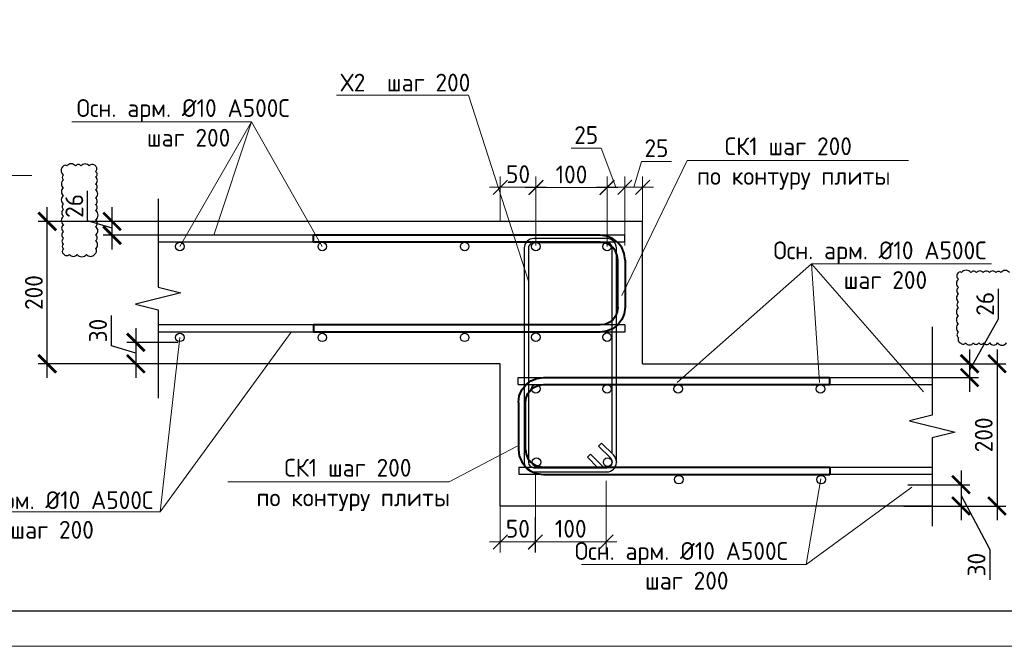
# Model space of a CAD drawing. Header units: millimetres. Extents: x -386473 to 311666, y -59273 to 291770.
# Tile 116 of 132: x 154042 to 167873, y -4297 to 4510. Entities that reach past the tile are written whole.
import ezdxf
from ezdxf import colors
from ezdxf.entities.mleader import LeaderData, LeaderLine
from ezdxf.math import Vec2, Vec3

# ---------------------------------------------------------------- set-up
doc = ezdxf.new("R2010")
doc.units = ezdxf.units.MM
doc.linetypes.add('ACAD_ISO02W100', pattern=[15, 12, -3])
for name, color, linetype, lineweight in [('A-DETL', 90, 'Continuous', 9), ('Арм_хомуты', 133, 'Continuous', 18), ('Арматура', 152, 'Continuous', 40), ('Перекрытие ж_бетон', 1, 'Continuous', 30), ('подоснова', 151, 'Continuous', 5), ('поз.', 2, 'Continuous', 25), ('РАЗМЕРЫ', 1, 'Continuous', 9), ('ТОНКИЕ', 7, 'Continuous', 9)]:
    doc.layers.add(name, color=color, linetype=linetype, lineweight=lineweight)
doc.layers.add('пунктир', color=4, linetype='ACAD_ISO02W100')
doc.layers.add('ТОЛСТЫЕ_ОСНОВНЫЕ', color=6, linetype='Continuous')
doc.styles.add('GOST 2.304', font='CS_Gost2304.shx')
doc.styles.add('GOST-2.304_Type-B', font='GOST_Common.ttf')
doc.styles.add('ГОСТ 2.304', font='GOST_Common.ttf')
doc.dimstyles.new('10', dxfattribs={"dimscale": 0, "dimtxt": 250, "dimasz": 200, "dimexe": 150, "dimexo": 0, "dimgap": 60, "dimtad": 1, "dimdec": 0, "dimlfac": 0.1, "dimrnd": 1, "dimzin": 0, "dimdsep": 46, "dimtxsty": 'ГОСТ 2.304', "dimblk": 'OBLIQUE', "dimcen": 0.09, "dimdle": 150, "dimadec": 0, "dimazin": 0, "dimtfac": 1, "dimtdec": 0, "dimtmove": 1, "dimatfit": 2, "dimfxl": 1, "dimtzin": 0, "dimlwd": 0, "dimlwe": 0, "dimarcsym": 0})
doc.dimstyles.new('СПДС', dxfattribs={"dimscale": 100, "dimtxt": 2.5, "dimasz": 2.5, "dimexe": 1.25, "dimexo": 0, "dimtad": 1, "dimdec": 0, "dimtxsty": 'GOST-2.304_Type-B', "dimblk": 'ARCHTICK', "dimcen": 2.5, "dimdle": 2, "dimadec": 0, "dimazin": 2, "dimtfac": 0.75, "dimtdec": 0, "dimtmove": 1, "dimatfit": 3, "dimfxl": 1, "dimtolj": 1, "dimarcsym": 1})

# ---------------------------------------------------------------- blocks, each defined once
blk = doc.blocks.new('*U44')
at = {"layer": 'ТОЛСТЫЕ_ОСНОВНЫЕ', "color": 6}
blk.add_lwpolyline([(20, 5), (886, 5), (886, 415), (20, 415)], close=True, dxfattribs=at)
at = {"layer": 'ТОНКИЕ'}
blk.add_lwpolyline([(0, 0), (891, 0), (891, 420), (0, 420)], close=True, dxfattribs=at)
blk = doc.blocks.new('_Oblique')
at = {"layer": 'пунктир', "color": 0, "lineweight": -2}
blk.add_line((-0.5, -0.5), (0.5, 0.5), dxfattribs=at)
blk = doc.blocks.new('*D540')
at = {"layer": 'A-DETL', "color": 0, "lineweight": 0, "transparency": 16777216}
for p, q in [((162668, 2154), (162777, 2519)), ((162777, 2519), (163197, 2519)), ((162543, 1335), (162543, 2304)), ((162793, 1675), (162793, 2304)), ((162943, 2154), (162393, 2154))]:
    blk.add_line(p, q, dxfattribs=at)
at = {"layer": 'DEFPOINTS', "color": 0, "transparency": 16777216}
for p in [(162543, 2154), (162793, 1675), (162543, 1335)]:
    blk.add_point(p, dxfattribs=at)
at = {"layer": 'A-DETL', "color": 0, "lineweight": 0, "transparency": 16777216, "xscale": 200, "yscale": 200, "zscale": 200, "rotation": 180}
blk.add_blockref('_Oblique', (162543, 2154), dxfattribs=at)
at = {"layer": 'A-DETL', "color": 0, "lineweight": 0, "transparency": 16777216, "xscale": 200, "yscale": 200, "zscale": 200}
blk.add_blockref('_Oblique', (162793, 2154), dxfattribs=at)
at = {"layer": 'A-DETL', "color": 0, "transparency": 16777216, "insert": (162987, 2704), "char_height": 250, "attachment_point": 5, "style": 'ГОСТ 2.304'}
blk.add_mtext('25', dxfattribs=at)
blk = doc.blocks.new('*U506')
at = {"color": 0, "linetype": 'ByBlock', "lineweight": -2}
for p, q in [((-68.1, 25), (-68.1, 427.5)), ((-58.1, 427.5), (-68.1, 427.5)), ((-58.1, 25), (-58.1, 427.5)), ((58.1, 25), (58.1, 427.5)), ((58.1, 427.5), (68.1, 427.5)), ((68.1, 25), (68.1, 427.5)), ((-66.9, 15.9), (-68.1, 25)), ((-63.4, 7.5), (-66.9, 15.9)), ((-57.2, 18.5), (-58.1, 25)), ((-54.7, 12.5), (-57.2, 18.5)), ((54.7, 12.5), (57.2, 18.5)), ((57.2, 18.5), (58.1, 25)), ((63.4, 7.5), (66.9, 15.9)), ((66.9, 15.9), (68.1, 25)), ((-57.8, 0.3), (-63.4, 7.5)), ((-50.6, -5.3), (-57.8, 0.3)), ((-50.8, 7.3), (-54.7, 12.5)), ((-45.6, 3.3), (-50.8, 7.3)), ((-39.6, 0.9), (-45.6, 3.3)), ((-33.1, 0), (-39.6, 0.9)), ((-33.1, 0), (33.1, 0)), ((33.1, 0), (39.6, 0.9)), ((39.6, 0.9), (45.6, 3.3)), ((45.6, 3.3), (50.8, 7.3)), ((50.6, -5.3), (57.8, 0.3)), ((50.8, 7.3), (54.7, 12.5)), ((57.8, 0.3), (63.4, 7.5)), ((-42.2, -8.8), (-50.6, -5.3)), ((-33.1, -10), (-42.2, -8.8)), ((33.1, -10), (-33.1, -10)), ((33.1, -10), (42.2, -8.8)), ((42.2, -8.8), (50.6, -5.3))]:
    blk.add_line(p, q, dxfattribs=at)
at = {"style": 'GOST 2.304', "oblique": 15, "flags": 9}
for tag, p in [('ПОЗИЦИЯ', (778.2, -54.4)), ('ДИАМЕТР', (778.5, -58.7)), ('КЛАСС', (778.8, -63.1)), ('ДЛИНА', (779.2, -67.9)), ('МАССА', (779.5, -73.3))]:
    blk.add_attdef(tag, p, '', height=2.5, dxfattribs=at)
blk = doc.blocks.new('_None')
blk = doc.blocks.new('*U507')
at = {"color": 0, "linetype": 'ByBlock', "lineweight": -2}
for p, q in [((-68.1, 25), (-68.1, 427.5)), ((-58.1, 427.5), (-68.1, 427.5)), ((-58.1, 25), (-58.1, 427.5)), ((58.1, 25), (58.1, 427.5)), ((58.1, 427.5), (68.1, 427.5)), ((68.1, 25), (68.1, 427.5)), ((-66.9, 15.9), (-68.1, 25)), ((-63.4, 7.5), (-66.9, 15.9)), ((-57.3, 18.5), (-58.1, 25)), ((-54.8, 12.5), (-57.3, 18.5)), ((54.8, 12.5), (57.3, 18.5)), ((57.3, 18.5), (58.1, 25)), ((63.4, 7.5), (66.9, 15.9)), ((66.9, 15.9), (68.1, 25)), ((-57.9, 0.3), (-63.4, 7.5)), ((-50.6, -5.3), (-57.9, 0.3)), ((-50.8, 7.3), (-54.8, 12.5)), ((-45.6, 3.3), (-50.8, 7.3)), ((-39.6, 0.9), (-45.6, 3.3)), ((-33.1, 0), (-39.6, 0.9)), ((-33.1, 0), (33.1, 0)), ((33.1, 0), (39.6, 0.9)), ((39.6, 0.9), (45.6, 3.3)), ((45.6, 3.3), (50.8, 7.3)), ((50.6, -5.3), (57.9, 0.3)), ((50.8, 7.3), (54.8, 12.5)), ((57.9, 0.3), (63.4, 7.5)), ((-42.2, -8.8), (-50.6, -5.3)), ((-33.1, -10), (-42.2, -8.8)), ((33.1, -10), (-33.1, -10)), ((33.1, -10), (42.2, -8.8)), ((42.2, -8.8), (50.6, -5.3))]:
    blk.add_line(p, q, dxfattribs=at)
at = {"style": 'GOST 2.304', "oblique": 15, "flags": 9}
for tag, p in [('ПОЗИЦИЯ', (798.2, -54.4)), ('ДИАМЕТР', (798.5, -58.7)), ('КЛАСС', (798.8, -63.1)), ('ДЛИНА', (799.2, -67.9)), ('МАССА', (799.5, -73.3))]:
    blk.add_attdef(tag, p, '', height=2.5, dxfattribs=at)
blk = doc.blocks.new('_ArchTick')
at = {"color": 0, "linetype": 'ByBlock', "const_width": 0.15}
blk.add_lwpolyline([(-0.5, -0.5), (0.5, 0.5)], dxfattribs=at)
blk = doc.blocks.new('*D542')
at = {"layer": 'DEFPOINTS', "color": 0, "transparency": 16777216}
for p in [(166606, -325), (166606, -2325), (167772, -2325)]:
    blk.add_point(p, dxfattribs=at)
at = {"layer": 'РАЗМЕРЫ', "color": 0, "lineweight": -2, "transparency": 16777216}
for p, q in [((167772, -125), (167772, -2525)), ((166606, -325), (167897, -325)), ((166606, -2325), (167897, -2325))]:
    blk.add_line(p, q, dxfattribs=at)
at = {"layer": 'РАЗМЕРЫ', "color": 0, "lineweight": -2, "transparency": 16777216, "xscale": 250, "yscale": 250, "zscale": 250}
for p, rotation in [((167772, -325), 90), ((167772, -2325), 270)]:
    blk.add_blockref('_ArchTick', p, dxfattribs=dict(at, rotation=rotation))
at = {"layer": 'РАЗМЕРЫ', "color": 0, "lineweight": 0, "transparency": 16777216, "insert": (167584, -1325), "char_height": 250, "attachment_point": 5, "rotation": 90, "style": 'GOST-2.304_Type-B'}
blk.add_mtext('\\A1;200', dxfattribs=at)
blk = doc.blocks.new('*D543')
at = {"layer": 'DEFPOINTS', "color": 0, "transparency": 16777216}
for p in [(166694, -325), (166556, -520), (167385, -520)]:
    blk.add_point(p, dxfattribs=at)
at = {"layer": 'РАЗМЕРЫ', "color": 0, "lineweight": -2, "transparency": 16777216}
for p, q in [((167791, 304), (167791, 729)), ((167385, -422), (167791, 304)), ((167385, -125), (167385, -720)), ((166694, -325), (167510, -325)), ((166556, -520), (167510, -520))]:
    blk.add_line(p, q, dxfattribs=at)
at = {"layer": 'РАЗМЕРЫ', "color": 0, "lineweight": -2, "transparency": 16777216, "xscale": 250, "yscale": 250, "zscale": 250}
for p, rotation in [((167385, -325), 90), ((167385, -520), 270)]:
    blk.add_blockref('_ArchTick', p, dxfattribs=dict(at, rotation=rotation))
at = {"layer": 'РАЗМЕРЫ', "color": 0, "lineweight": 0, "transparency": 16777216, "insert": (167604, 517), "char_height": 250, "attachment_point": 5, "rotation": 90, "style": 'GOST-2.304_Type-B'}
blk.add_mtext('\\A1;26', dxfattribs=at)
blk = doc.blocks.new('*D544')
at = {"layer": 'DEFPOINTS', "color": 0, "transparency": 16777216}
for p in [(166519, -2025), (166461, -2325), (167265, -2325)]:
    blk.add_point(p, dxfattribs=at)
at = {"layer": 'РАЗМЕРЫ', "color": 0, "lineweight": -2, "transparency": 16777216}
for p, q in [((167265, -1825), (167265, -2525)), ((166519, -2025), (167390, -2025)), ((167265, -2175), (167671, -2936)), ((166461, -2325), (167390, -2325)), ((167671, -2936), (167671, -3361))]:
    blk.add_line(p, q, dxfattribs=at)
at = {"layer": 'РАЗМЕРЫ', "color": 0, "lineweight": -2, "transparency": 16777216, "xscale": 250, "yscale": 250, "zscale": 250}
for p, rotation in [((167265, -2025), 90), ((167265, -2325), 270)]:
    blk.add_blockref('_ArchTick', p, dxfattribs=dict(at, rotation=rotation))
at = {"layer": 'РАЗМЕРЫ', "color": 0, "lineweight": 0, "transparency": 16777216, "insert": (167483, -3149), "char_height": 250, "attachment_point": 5, "rotation": 90, "style": 'GOST-2.304_Type-B'}
blk.add_mtext('\\A1;30', dxfattribs=at)
blk = doc.blocks.new('*D545')
at = {"layer": 'DEFPOINTS', "color": 0, "transparency": 16777216}
for p in [(155340, 1675), (156487, 1675), (156487, 1480)]:
    blk.add_point(p, dxfattribs=at)
at = {"layer": 'РАЗМЕРЫ', "color": 0, "lineweight": -2, "transparency": 16777216}
for p, q in [((154996, 1681), (154996, 2106)), ((155340, 1280), (155340, 1875)), ((155340, 1578), (154996, 1681)), ((156487, 1675), (155215, 1675)), ((156487, 1480), (155215, 1480))]:
    blk.add_line(p, q, dxfattribs=at)
at = {"layer": 'РАЗМЕРЫ', "color": 0, "lineweight": -2, "transparency": 16777216, "xscale": 250, "yscale": 250, "zscale": 250}
for p, rotation in [((155340, 1675), 90), ((155340, 1480), 270)]:
    blk.add_blockref('_ArchTick', p, dxfattribs=dict(at, rotation=rotation))
at = {"layer": 'РАЗМЕРЫ', "color": 0, "lineweight": 0, "transparency": 16777216, "insert": (154809, 1893), "char_height": 250, "attachment_point": 5, "rotation": 90, "style": 'GOST-2.304_Type-B'}
blk.add_mtext('\\A1;26', dxfattribs=at)
blk = doc.blocks.new('*D546')
at = {"layer": 'DEFPOINTS', "color": 0, "transparency": 16777216}
for p in [(154428, 1675), (156353, 1675), (156199, -325)]:
    blk.add_point(p, dxfattribs=at)
at = {"layer": 'РАЗМЕРЫ', "color": 0, "lineweight": -2, "transparency": 16777216}
for p, q in [((154428, -525), (154428, 1875)), ((156353, 1675), (154303, 1675)), ((156199, -325), (154303, -325))]:
    blk.add_line(p, q, dxfattribs=at)
at = {"layer": 'РАЗМЕРЫ', "color": 0, "lineweight": -2, "transparency": 16777216, "xscale": 250, "yscale": 250, "zscale": 250}
for p, rotation in [((154428, 1675), 90), ((154428, -325), 270)]:
    blk.add_blockref('_ArchTick', p, dxfattribs=dict(at, rotation=rotation))
at = {"layer": 'РАЗМЕРЫ', "color": 0, "lineweight": 0, "transparency": 16777216, "insert": (154241, 675), "char_height": 250, "attachment_point": 5, "rotation": 90, "style": 'GOST-2.304_Type-B'}
blk.add_mtext('\\A1;200', dxfattribs=at)
blk = doc.blocks.new('*D547')
at = {"layer": 'DEFPOINTS', "color": 0, "transparency": 16777216}
for p in [(156263, -25), (155673, -325), (156263, -325)]:
    blk.add_point(p, dxfattribs=at)
at = {"layer": 'РАЗМЕРЫ', "color": 0, "lineweight": -2, "transparency": 16777216}
for p, q in [((155330, -72), (155330, 353)), ((155673, 175), (155673, -525)), ((155673, -175), (155330, -72)), ((156263, -25), (155548, -25)), ((156263, -325), (155548, -325))]:
    blk.add_line(p, q, dxfattribs=at)
at = {"layer": 'РАЗМЕРЫ', "color": 0, "lineweight": -2, "transparency": 16777216, "xscale": 250, "yscale": 250, "zscale": 250}
for p, rotation in [((155673, -25), 90), ((155673, -325), 270)]:
    blk.add_blockref('_ArchTick', p, dxfattribs=dict(at, rotation=rotation))
at = {"layer": 'РАЗМЕРЫ', "color": 0, "lineweight": 0, "transparency": 16777216, "insert": (155142, 141), "char_height": 250, "attachment_point": 5, "rotation": 90, "style": 'GOST-2.304_Type-B'}
blk.add_mtext('\\A1;30', dxfattribs=at)
blk = doc.blocks.new('*D548')
at = {"layer": 'A-DETL', "color": 0, "lineweight": 0, "transparency": 16777216}
for p, q in [((162210, 2704), (161790, 2704)), ((162418, 2154), (162210, 2704)), ((162293, 1321), (162293, 2304)), ((162543, 1335), (162543, 2304)), ((162693, 2154), (162143, 2154))]:
    blk.add_line(p, q, dxfattribs=at)
at = {"layer": 'DEFPOINTS', "color": 0, "transparency": 16777216}
for p in [(162293, 2154), (162293, 1321), (162543, 1335)]:
    blk.add_point(p, dxfattribs=at)
at = {"layer": 'A-DETL', "color": 0, "lineweight": 0, "transparency": 16777216, "xscale": 200, "yscale": 200, "zscale": 200, "rotation": 180}
blk.add_blockref('_Oblique', (162293, 2154), dxfattribs=at)
at = {"layer": 'A-DETL', "color": 0, "lineweight": 0, "transparency": 16777216, "xscale": 200, "yscale": 200, "zscale": 200}
blk.add_blockref('_Oblique', (162543, 2154), dxfattribs=at)
at = {"layer": 'A-DETL', "color": 0, "transparency": 16777216, "insert": (162000, 2889), "char_height": 250, "attachment_point": 5, "style": 'ГОСТ 2.304'}
blk.add_mtext('25', dxfattribs=at)
blk = doc.blocks.new('*D549')
at = {"layer": 'A-DETL', "color": 0, "lineweight": 0, "transparency": 16777216}
for p, q in [((161293, 1938), (161293, 2300)), ((162293, 1854), (162293, 2300)), ((162443, 2150), (161143, 2150))]:
    blk.add_line(p, q, dxfattribs=at)
at = {"layer": 'DEFPOINTS', "color": 0, "transparency": 16777216}
for p in [(161293, 2150), (161293, 1938), (162293, 1854)]:
    blk.add_point(p, dxfattribs=at)
at = {"layer": 'A-DETL', "color": 0, "lineweight": 0, "transparency": 16777216, "xscale": 200, "yscale": 200, "zscale": 200, "rotation": 180}
blk.add_blockref('_Oblique', (161293, 2150), dxfattribs=at)
at = {"layer": 'A-DETL', "color": 0, "lineweight": 0, "transparency": 16777216, "xscale": 200, "yscale": 200, "zscale": 200}
blk.add_blockref('_Oblique', (162293, 2150), dxfattribs=at)
at = {"layer": 'A-DETL', "color": 0, "transparency": 16777216, "insert": (161793, 2335), "char_height": 250, "attachment_point": 5, "style": 'ГОСТ 2.304'}
blk.add_mtext('100', dxfattribs=at)
blk = doc.blocks.new('*D550')
at = {"layer": 'A-DETL', "color": 0, "lineweight": 0, "transparency": 16777216}
for p, q in [((160793, 1675), (160793, 2304)), ((161293, 1336), (161293, 2304)), ((161443, 2154), (160643, 2154))]:
    blk.add_line(p, q, dxfattribs=at)
at = {"layer": 'DEFPOINTS', "color": 0, "transparency": 16777216}
for p in [(160793, 2154), (160793, 1675), (161293, 1336)]:
    blk.add_point(p, dxfattribs=at)
at = {"layer": 'A-DETL', "color": 0, "lineweight": 0, "transparency": 16777216, "xscale": 200, "yscale": 200, "zscale": 200, "rotation": 180}
blk.add_blockref('_Oblique', (160793, 2154), dxfattribs=at)
at = {"layer": 'A-DETL', "color": 0, "lineweight": 0, "transparency": 16777216, "xscale": 200, "yscale": 200, "zscale": 200}
blk.add_blockref('_Oblique', (161293, 2154), dxfattribs=at)
at = {"layer": 'A-DETL', "color": 0, "transparency": 16777216, "insert": (161043, 2339), "char_height": 250, "attachment_point": 5, "style": 'ГОСТ 2.304'}
blk.add_mtext('50', dxfattribs=at)
blk = doc.blocks.new('*D623')
at = {"layer": 'A-DETL', "color": 0, "lineweight": 0, "transparency": 16777216}
for p, q in [((161288, -1866), (161288, -2979)), ((160793, -2215), (160793, -2979)), ((160643, -2829), (161438, -2829))]:
    blk.add_line(p, q, dxfattribs=at)
at = {"layer": 'DEFPOINTS', "color": 0, "transparency": 16777216}
for p in [(161288, -1866), (160793, -2215), (161288, -2829)]:
    blk.add_point(p, dxfattribs=at)
at = {"layer": 'A-DETL', "color": 0, "lineweight": 0, "transparency": 16777216, "xscale": 200, "yscale": 200, "zscale": 200, "rotation": 180}
blk.add_blockref('_Oblique', (160793, -2829), dxfattribs=at)
at = {"layer": 'A-DETL', "color": 0, "lineweight": 0, "transparency": 16777216, "xscale": 200, "yscale": 200, "zscale": 200}
blk.add_blockref('_Oblique', (161288, -2829), dxfattribs=at)
at = {"layer": 'A-DETL', "color": 0, "transparency": 16777216, "insert": (161040, -2644), "char_height": 250, "attachment_point": 5, "style": 'ГОСТ 2.304'}
blk.add_mtext('50', dxfattribs=at)
blk = doc.blocks.new('*D551')
at = {"layer": 'A-DETL', "color": 0, "lineweight": 0, "transparency": 16777216}
for p, q in [((162280, -1971), (162280, -2979)), ((161284, -2483), (161284, -2979)), ((161134, -2829), (162430, -2829))]:
    blk.add_line(p, q, dxfattribs=at)
at = {"layer": 'DEFPOINTS', "color": 0, "transparency": 16777216}
for p in [(162280, -1971), (161284, -2483), (162280, -2829)]:
    blk.add_point(p, dxfattribs=at)
at = {"layer": 'A-DETL', "color": 0, "lineweight": 0, "transparency": 16777216, "xscale": 200, "yscale": 200, "zscale": 200, "rotation": 180}
blk.add_blockref('_Oblique', (161284, -2829), dxfattribs=at)
at = {"layer": 'A-DETL', "color": 0, "lineweight": 0, "transparency": 16777216, "xscale": 200, "yscale": 200, "zscale": 200}
blk.add_blockref('_Oblique', (162280, -2829), dxfattribs=at)
at = {"layer": 'A-DETL', "color": 0, "transparency": 16777216, "insert": (161782, -2644), "char_height": 250, "attachment_point": 5, "style": 'ГОСТ 2.304'}
blk.add_mtext('100', dxfattribs=at)
blk = doc.blocks.new('*U505')
at = {"color": 0, "linetype": 'ByBlock', "lineweight": -2}
for p, q in [((111.2, 325.4), (7.5, 325.4)), ((-6, 311.9), (-6, 7.5)), ((-6, 310.9), (-6, 311.9)), ((0, 310.9), (0, 311.9)), ((111.2, 319.4), (7.5, 319.4)), ((30.8, 300.2), (13.8, 317.2)), ((20.1, 319.4), (35, 304.5)), ((118.7, 7.5), (118.7, 311.9)), ((124.7, 7.5), (124.7, 311.9)), ((14.9, 284.4), (-2, 301.3)), ((0, 299.3), (0, 7.5)), ((2.2, 305.6), (19.2, 288.6)), ((35, 304.5), (30.8, 300.2)), ((19.2, 288.6), (14.9, 284.4)), ((7.5, 0), (111.2, 0)), ((7.5, -6), (111.2, -6))]:
    blk.add_line(p, q, dxfattribs=at)
for centre, radius, start, end in [((7.5, 311.9), 13.5, 90, 180), ((111.2, 311.9), 13.5, 0, 90), ((7.5, 310.9), 13.5, 180, 225), ((7.5, 311.9), 7.5, 90, 180), ((7.5, 310.9), 7.5, 180, 225), ((8.5, 311.9), 7.5, 45, 90), ((111.2, 311.9), 7.5, 0, 90), ((7.5, 7.5), 13.5, 180, 270), ((7.5, 7.5), 7.5, 180, 270), ((111.2, 7.5), 7.5, 270, 0), ((111.2, 7.5), 13.5, 270, 0)]:
    blk.add_arc(centre, radius, start, end, dxfattribs=at)
at = {"style": 'GOST 2.304', "oblique": 15, "flags": 9}
for tag, p in [('ПОЗИЦИЯ', (-52.3, -58)), ('ДИАМЕТР', (-52.8, -63)), ('КЛАСС', (-53, -68.7)), ('ДЛИНА', (-52.5, -73.8)), ('МАССА', (-52.3, -78.3))]:
    blk.add_attdef(tag, p, '', height=2.5, dxfattribs=at)

msp = doc.modelspace()

# ---------------------------------------------------------------- linework, layer by layer
at = {"color": 240, "true_color": 0xed1f24}
msp.add_lwpolyline([(154656.9, 2453.8, 0.5205671), (154656.9, 2326.7, 0.5205671), (154656.9, 2258.3, 0.5205671), (154656.9, 2147.5, 0.5205671), (154656.9, 2036.9, 0.5205671), (154656.9, 1918.2, 0.5205671), (154656.9, 1844, 0.5205671), (154656.9, 1748.6, 0.5205671), (154656.9, 1629.3, 0.5205671), (154656.9, 1529.6, 0.5205671), (154656.9, 1438.2, 0.5205671), (154656.9, 1353.7, 0.5205671), (154656.9, 1286.8, 0.5205671), (154656.9, 1219.3, 0.5205671), (154740.4, 1211.9, 0.5205671), (154849.3, 1211.9, 0.5205671), (154980.4, 1211.9, 0.5205671), (155092.4, 1211.9, 0.5205671), (155108.7, 1293.5, 0.5205671), (155108.7, 1401.1, 0.5205671), (155108.7, 1484.8, 0.5205671), (155108.7, 1602.9, 0.5205671), (155108.7, 1696.1, 0.5205671), (155108.7, 1829, 0.5205671), (155108.7, 1913.4, 0.5205671), (155108.7, 2002.8, 0.5205671), (155108.7, 2119.2, 0.5205671), (155108.7, 2200.6, 0.5205671), (155108.7, 2296.8, 0.5205671), (155108.7, 2375.5, 0.5205671), (155104.4, 2453.8, 0.5205671), (155017.3, 2453.8, 0.5205671), (154903.3, 2453.8, 0.5205671), (154825.2, 2453.8, 0.5205671), (154704.3, 2453.8, 0.5205671)], format="xyb", close=True, dxfattribs=at)
msp.add_lwpolyline([(167946, 954.7, 0.5205671), (167825.6, 954.7, 0.5205671), (167755.2, 954.7, 0.5205671), (167664.7, 954.7, 0.5205671), (167578, 954.7, 0.5205671), (167482.9, 954.7, 0.5205671), (167403.6, 954.7, 0.5205671), (167273.9, 954.7, 0.5205671), (167229.8, 954.7, 0.5205671), (167229.8, 862.6, 0.5205671), (167229.8, 747.4, 0.5205671), (167229.8, 653.2, 0.5205671), (167229.8, 544, 0.5205671), (167229.8, 461, 0.5205671), (167229.8, 347.7, 0.5205671), (167229.8, 236.1, 0.5205671), (167229.8, 121.4, 0.5205671), (167229.8, 39.2, 0.5205671), (167261.3, -33.2, 0.5205671), (167330.2, -33.2, 0.5205671), (167438.8, -33.2, 0.5205671), (167515.7, -33.2, 0.5205671), (167585.5, -33.2, 0.5205671), (167668.5, -33.2, 0.5205671), (167779.8, -33.2, 0.5205671), (167905.2, -33.2, 0.5205671)], format="xyb", dxfattribs=at)
at = {"color": 3, "linetype": 'Continuous', "lineweight": 30}
for centre in [(156292.5, 1321.4), (158292.5, 1321.4), (160292.5, 1321.4), (161292.5, 1321.4), (162292.5, 1321.4), (156292.5, 45.4), (158292.5, 45.4), (160292.5, 45.4), (161292.5, 48.5), (162292.5, 48.5), (161292.5, -678.6), (162292.5, -678.6), (163292.5, -678.6), (165292.5, -678.6), (161301.2, -1709.8), (162301.2, -1709.8), (163301.2, -1954.4), (165301.2, -1954.4)]:
    msp.add_circle(centre, 60, dxfattribs=at)
at = {"layer": 'Арматура', "color": 2, "lineweight": 0}
for p, q in [((157299.6, 3076.7), (154773.1, 3076.7)), ((157299.6, 3076.7), (156292.5, 1321.4)), ((157299.6, 3076.7), (156768.2, 1480.3)), ((158292.5, 1321.4), (157299.6, 3076.7)), ((151685.8, 2320.9), (154212.3, 2320.9)), ((163279.3, -589.7), (165166.1, 1076.7)), ((165166.1, 1076.7), (167692.6, 1076.7)), ((165279.3, -589.7), (165166.1, 1076.7)), ((165166.1, 1076.7), (166738, -717.9)), ((157854.9, 120.4), (156013.5, -2404.6)), ((156013.5, -2404.6), (156292.5, 45.4)), ((165296.3, -1944.5), (165088.8, -3148.4)), ((165088.8, -3148.4), (166575, -2057.7)), ((156013.5, -2404.6), (152856.3, -2404.6)), ((161931.7, -3148.4), (165088.8, -3148.4))]:
    msp.add_line(p, q, dxfattribs=at)
at = {"layer": 'Перекрытие ж_бетон', "color": 7, "linetype": 'Continuous', "lineweight": 30}
for p, q in [((162792.5, 1675.3), (155986.5, 1675.3)), ((162792.5, -324.7), (162792.5, 1675.3)), ((160792.5, -324.7), (155986.5, -324.7)), ((160792.5, -2324.5), (160792.5, -324.7)), ((162792.5, -324.7), (166861.7, -324.7)), ((160792.5, -2324.5), (166853, -2324.5))]:
    msp.add_line(p, q, dxfattribs=at)
at = {"layer": 'Перекрытие ж_бетон', "color": 3, "linetype": 'Continuous', "lineweight": 30}
for p, q in [((162542.5, 1480.3), (155986.5, 1480.3)), ((162542.5, 1381.4), (162542.5, 1480.3)), ((162542.5, 1381.4), (155986.5, 1381.4)), ((162542.5, 219.3), (155986.5, 219.3)), ((162542.5, 219.3), (162542.5, 120.4)), ((162542.5, 120.4), (155986.5, 120.4)), ((161042.5, -519.7), (166861.7, -519.7)), ((161042.5, -618.6), (161042.5, -519.7)), ((161042.5, -618.6), (166861.7, -618.6)), ((161051.2, -1780.5), (166870.4, -1780.5)), ((161051.2, -1780.5), (161051.2, -1879.4)), ((161051.2, -1879.4), (166870.4, -1879.4))]:
    msp.add_line(p, q, dxfattribs=at)
at = {"layer": 'поз.', "linetype": 'Continuous'}
for points in [[(155986.5, 1994.4), (155986.5, 752.4), (156306.5, 672.4), (155666.5, 512.4), (155986.5, 432.4), (155986.5, -809.6)], [(166861.7, 194.4), (166861.7, -1047.6), (166541.7, -1127.6), (167181.7, -1287.6), (166861.7, -1367.6), (166861.7, -2609.6)]]:
    msp.add_lwpolyline(points, dxfattribs=at)

# ---------------------------------------------------------------- block references
at = {"xscale": 100, "yscale": 100, "zscale": 100}
msp.add_blockref('*U44', (98011.6, -4296.7), dxfattribs=at)
at = {"lineweight": 30, "xscale": 9.899999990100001, "yscale": 9.899999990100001, "zscale": 9.899999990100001, "rotation": 179.9999999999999}
msp.add_blockref('*U505', (162364.4, 1375.6), dxfattribs=at)
at = {"layer": 'Арм_хомуты', "lineweight": 40, "yscale": 10, "zscale": 10}
for name, p, xscale, rotation in [('*U507', (162445.7, 800.3), 10, 90.00000000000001), ('*U506', (161148, -1199.6), -10, 270)]:
    msp.add_blockref(name, p, dxfattribs=dict(at, xscale=xscale, rotation=rotation))

# ---------------------------------------------------------------- texts
at = {"layer": 'Арматура', "color": 2, "lineweight": 0, "char_height": 250, "width": 3270.998, "attachment_point": 5, "style": 'ГОСТ 2.304'}
for insert in [(156338.6, 3268.1), (166127.2, 1268.1), (154421.7, -2242.4), (163337.2, -2957)]:
    msp.add_mtext(' \\PОсн. арм. %%C10 А500С\\P шаг 200', dxfattribs=dict(at, insert=insert))

# ---------------------------------------------------------------- dimensions: what is measured, and where the dimension line sits
at = {"layer": 'A-DETL', "color": 1}
dim = msp.add_linear_dim(base=(162292.5, 2154.2), p1=(162542.5, 1335.3), p2=(162292.5, 1321.4), dimstyle='10', override={"dimscale": 1}, dxfattribs=at)
dim.commit()
dim.dimension.update_dxf_attribs({"geometry": '*D548', "text_midpoint": (162150, 2704.2), "dimtype": 160})
at = {"layer": 'A-DETL'}
dim = msp.add_linear_dim(base=(162542.5, 2154.2), p1=(162792.5, 1675.3), p2=(162542.5, 1335.3), dimstyle='10', override={"dimscale": 1}, dxfattribs=at)
dim.commit()
dim.dimension.update_dxf_attribs({"geometry": '*D540', "text_midpoint": (162837, 2704.2)})
at = {"layer": 'A-DETL', "color": 1}
for base, p1, p2, picture, middle in [((160792.5, 2154.2), (161292.5, 1335.7), (160792.5, 1675.3), '*D550', (161042.5, 2339.2)), ((161292.5, 2150.5), (162292.5, 1853.7), (161292.5, 1937.8), '*D549', (161792.5, 2335.5)), ((161287.8, -2829), (160792.5, -2215), (161287.8, -1865.5), '*D623', (161040.2, -2644)), ((162280.3, -2829), (161283.8, -2483.1), (162280.3, -1971.3), '*D551', (161782.1, -2644))]:
    dim = msp.add_linear_dim(base=base, p1=p1, p2=p2, dimstyle='10', override={"dimscale": 1}, dxfattribs=at)
    dim.commit()
    dim.dimension.update_dxf_attribs({"geometry": picture, "text_midpoint": middle})
at = {"layer": 'РАЗМЕРЫ', "color": 1, "lineweight": 0}
dim = msp.add_linear_dim(base=(155339.8, 1675.3), p1=(156486.5, 1480.3), p2=(156486.5, 1675.3), angle=90, text='26', dimstyle='СПДС', override={"dimlfac": 0.1}, dxfattribs=at)
dim.commit()
dim.dimension.update_dxf_attribs({"geometry": '*D545', "text_midpoint": (154808.5, 1743.4)})
for base, p1, p2, picture, middle in [((154428.5, 1675.3), (156199, -324.7), (156353, 1675.3), '*D546', (154241, 675.3)), ((155673.3, -324.7), (156263.3, -24.6), (156263.3, -324.7), '*D547', (155142.1, -9)), ((167771.6, -2324.7), (166605.6, -324.7), (166605.6, -2324.7), '*D542', (167584.1, -1324.7))]:
    dim = msp.add_linear_dim(base=base, p1=p1, p2=p2, angle=90, dimstyle='СПДС', override={"dimlfac": 0.1}, dxfattribs=at)
    dim.commit()
    dim.dimension.update_dxf_attribs({"geometry": picture, "text_midpoint": middle})
dim = msp.add_linear_dim(base=(167385, -519.7), p1=(166694, -324.7), p2=(166555.8, -519.7), angle=90, text='26', dimstyle='СПДС', override={"dimlfac": 0.1}, dxfattribs=at)
dim.commit()
dim.dimension.update_dxf_attribs({"geometry": '*D543', "text_midpoint": (167791.3, 366.6), "dimtype": 160})
dim = msp.add_linear_dim(base=(167264.7, -2324.7), p1=(166519.4, -2024.6), p2=(166461.2, -2324.7), angle=90, dimstyle='СПДС', override={"dimlfac": 0.1}, dxfattribs=at)
dim.commit()
dim.dimension.update_dxf_attribs({"geometry": '*D544', "text_midpoint": (167671, -2998.9), "dimtype": 160})

# ---------------------------------------------------------------- leaders
at = {"layer": 'подоснова', "color": 2, "ltscale": 0.3}
ml = msp.add_multileader_mtext('Standard', dxfattribs=at)
ml.set_content('Х2  шаг 200', color=2, style='GOST-2.304_Type-B')
ml.set_leader_properties(color=256, linetype='ByLayer', lineweight=15)
ml.set_arrow_properties(name='NONE')
ml.build(insert=Vec2(0, 0))
ml.multileader.update_dxf_attribs({"text_left_attachment_type": 6, "text_right_attachment_type": 6, "dogleg_length": 0.1, "arrow_head_size": 18})
ctx = ml.context
ctx.base_point, ctx.char_height, ctx.arrow_head_size, ctx.landing_gap_size, ctx.plane_origin = Vec3(158574.7, 3450.9), 250, 18, 20, Vec3(153105.8, 4407.3)
ctx.left_attachment, ctx.right_attachment, ctx.text_align_type = 6, 6, 1
notes = []
notes.append((ctx, [(1, (1, 1, 0), (160346.6, 3450.9), (-1, 0), 0.1, [(0, [(161189.2, 836.7)], 0, [])])]))
ctx.mtext.insert, ctx.mtext.width, ctx.mtext.alignment, ctx.mtext.flow_direction = Vec3(159460.6, 3750.9), 2806.818, 2, 5
ml = msp.add_multileader_mtext('Standard', dxfattribs=at)
ml.set_content('СК1 шаг 200\\P по контуру плиты', color=2, style='GOST-2.304_Type-B')
ml.set_leader_properties(color=256, linetype='ByLayer', lineweight=15)
ml.set_arrow_properties(name='NONE')
ml.build(insert=Vec2(0, 0))
ml.multileader.update_dxf_attribs({"text_left_attachment_type": 6, "text_right_attachment_type": 6, "dogleg_length": 0.1, "arrow_head_size": 18})
ctx = ml.context
ctx.base_point, ctx.char_height, ctx.arrow_head_size, ctx.landing_gap_size, ctx.plane_origin = Vec3(163416, 2531), 250, 18, 20, Vec3(153860.9, 3487.4)
ctx.left_attachment, ctx.right_attachment, ctx.text_align_type = 6, 6, 1
notes.append((ctx, [(0, (1, 1, 0), (163415.9, 2531), (1, 0), 0.1, [(0, [(162501.5, 633.3)], 0, [])])]))
ctx.mtext.insert, ctx.mtext.alignment, ctx.mtext.flow_direction = Vec3(164839.4, 2856), 2, 5
ml = msp.add_multileader_mtext('Standard', dxfattribs=at)
ml.set_content('СК1 шаг 200\\P по контуру плиты', color=2, style='GOST-2.304_Type-B')
ml.set_leader_properties(color=256, linetype='ByLayer', lineweight=15)
ml.set_arrow_properties(name='NONE')
ml.build(insert=Vec2(0, 0))
ml.multileader.update_dxf_attribs({"text_left_attachment_type": 6, "text_right_attachment_type": 6, "dogleg_length": 0.1, "arrow_head_size": 18})
ctx = ml.context
ctx.base_point, ctx.char_height, ctx.arrow_head_size, ctx.landing_gap_size, ctx.plane_origin = Vec3(157228.5, -1986.9), 250, 18, 20, Vec3(147673.4, -1030.5)
ctx.left_attachment, ctx.right_attachment, ctx.text_align_type = 6, 6, 1
notes.append((ctx, [(1, (1, 1, 0), (160075.5, -1986.9), (-1, 0), 0.1, [(0, [(161030.6, -1484)], 0, [])])]))
ctx.mtext.insert, ctx.mtext.alignment, ctx.mtext.flow_direction = Vec3(158651.9, -1661.9), 2, 5
for ctx, leaders in notes:
    for number, flags, end, landing, length, lines in leaders:
        leader = LeaderData()
        leader.index, (leader.has_last_leader_line, leader.has_dogleg_vector, leader.attachment_direction) = number, flags
        leader.last_leader_point, leader.dogleg_vector, leader.dogleg_length = Vec3(end), Vec3(landing), length
        for number, points, colour, breaks in lines:
            line = LeaderLine()
            line.index, line.vertices, line.color, line.breaks = number, Vec3.list(points), colors.encode_raw_color(colour), breaks
            leader.lines.append(line)
        ctx.leaders.append(leader)

doc.saveas('drawing.dxf')
